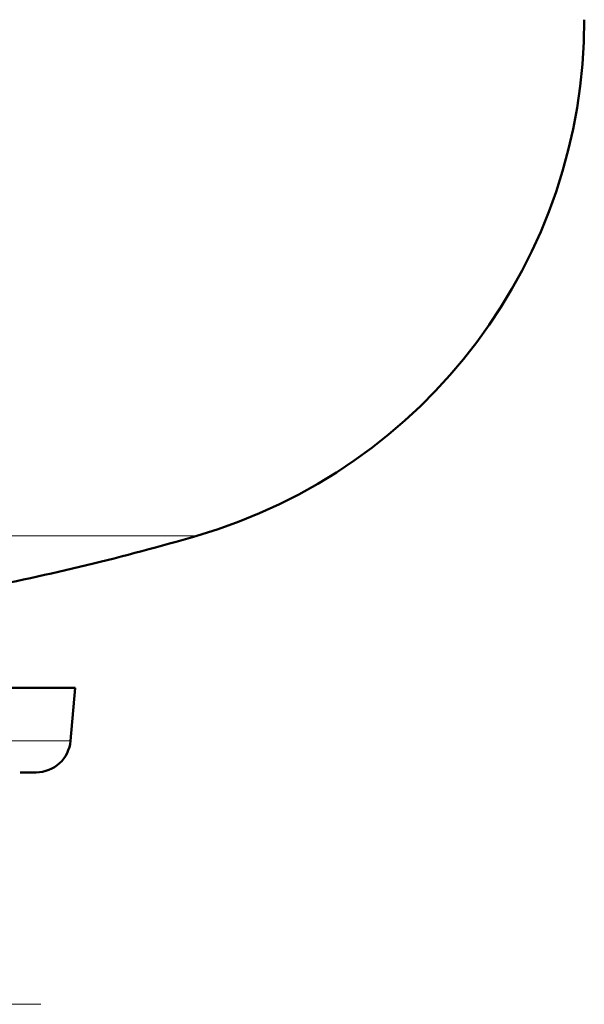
# Model space of a CAD drawing. Extents: x -1351 to 1763, y -1300 to 612.
# Tile 14 of 80: x -639 to -565, y -56 to 72. Entities that reach past the tile are written whole.
import ezdxf

# ---------------------------------------------------------------- set-up
doc = ezdxf.new("R2010")
doc.units = 0
doc.linetypes.add('DASHDOT', pattern=[18.5, 12, -3, 0.5, -3])

msp = doc.modelspace()

# ---------------------------------------------------------------- linework, layer by layer
at = {"color": 7, "lineweight": 18}
for p, q in [((-693.13, 5.03), (-615.53, 5.03)), ((-692.51, -21.67), (-631.98, -21.67))]:
    msp.add_line(p, q, dxfattribs=at)
at = {"color": 7, "lineweight": 50}
for p, q in [((-695.13, -14.77), (-631.38, -14.77)), ((-631.38, -14.77), (-631.98, -21.67)), ((-638.55, -25.77), (-636.46, -25.77))]:
    msp.add_line(p, q, dxfattribs=at)
at = {"color": 7, "linetype": 'DASHDOT', "lineweight": 18}
msp.add_line((-635.83, -55.97), (-669.43, -55.97), dxfattribs=at)
at = {"color": 7, "lineweight": 50}
for centre, radius, start, end in [((-635.13, 72.23), 70, 286.2602, 360), ((-705.13, 312.23), 320, 280.9286, 286.2602), ((-636.46, -21.27), 4.5, 270, 355)]:
    msp.add_arc(centre, radius, start, end, dxfattribs=at)

doc.saveas('drawing.dxf')
